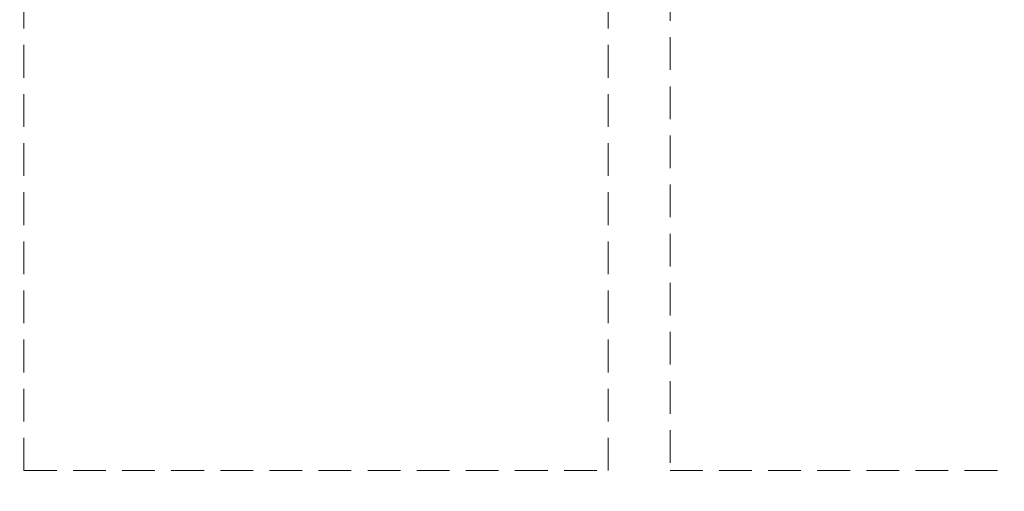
# Model space of a CAD drawing. Header units: inches. Extents: x 113025 to 158499, y 12149 to 30915.
# Tile 108 of 167: x 123735 to 124021, y 29019 to 29156. Entities that reach past the tile are written whole.
import ezdxf

# ---------------------------------------------------------------- set-up
doc = ezdxf.new("R2010")
doc.units = ezdxf.units.IN
doc.header["$MEASUREMENT"] = 0
doc.linetypes.add('HIDDEN', pattern=[0.375, 0.25, -0.125])
doc.layers.add('PD_025_TEXT', color=61, linetype='Continuous')
for name, color, linetype, lineweight in [('PD_COLUMN', 2, 'Continuous', 60), ('PD_HATCH', 45, 'Continuous', 9), ('PP-SPRINKLER PIPE', 1, 'Continuous', 0)]:
    doc.layers.add(name, color=color, linetype=linetype, lineweight=lineweight)

# ---------------------------------------------------------------- blocks, each defined once
blk = doc.blocks.new('columns2')
at = {"layer": 'PD_HATCH', "linetype": 'HIDDEN', "ltscale": 38}
for p, q in [((568.5, -408), (568.5, -265)), ((738, -408), (738, -268)), ((756, -268), (756, -408)), ((568.5, -408), (738, -408)), ((756, -408), (924, -408))]:
    blk.add_line(p, q, dxfattribs=at)
blk = doc.blocks.new('FIRST FLOOR AR PLAN')
at = {"layer": 'PD_COLUMN'}
blk.add_blockref('columns2', (123167.99, 21542.5), dxfattribs=at)

msp = doc.modelspace()

# ---------------------------------------------------------------- block references
at = {"layer": 'PD_025_TEXT'}
msp.add_blockref('FIRST FLOOR AR PLAN', (0, 7890.65), dxfattribs=at)

# ---------------------------------------------------------------- next in the draw order: linework, layer by layer
at = {"layer": 'PP-SPRINKLER PIPE'}
msp.add_circle((124551.24, 29172.99), 1741.72, dxfattribs=at)

doc.saveas('drawing.dxf')
